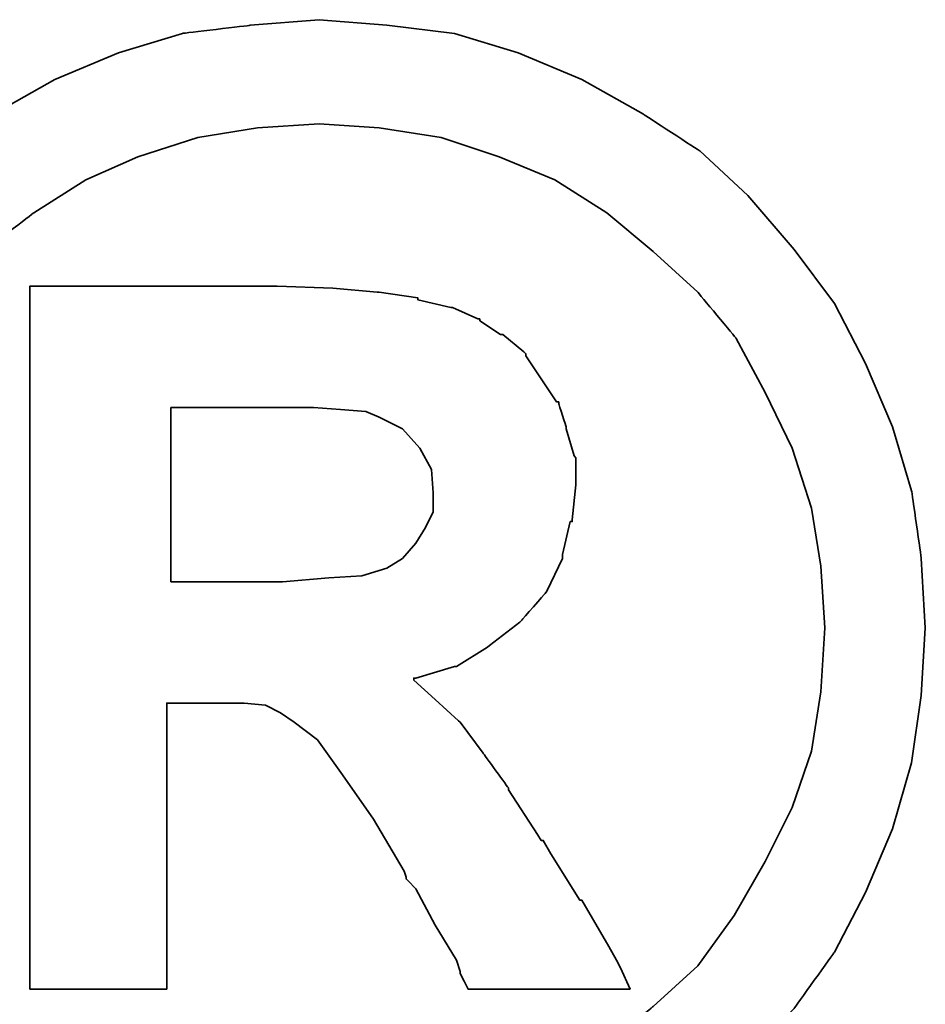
# Model space of a CAD drawing. Extents: x 564 to 800, y 41 to 158.
# Tile 19 of 45: x 718.112 to 718.691, y 111.016 to 111.646. Entities that reach past the tile are written whole.
import ezdxf

# ---------------------------------------------------------------- set-up
doc = ezdxf.new("R2010")
doc.units = 0
doc.header["$MEASUREMENT"] = 0
doc.layers.add('DIM', color=4, linetype='CONTINUOUS')
doc.layers.add('layer 1', color=7, linetype='CONTINUOUS')

# ---------------------------------------------------------------- blocks, each defined once
blk = doc.blocks.new('TBI MOTION logo(完整正式版)')
at = {"layer": 'layer 1', "color": 22, "lineweight": 35}
for points, knots in [([(-91.89366, 20.43624), (-91.89366, 20.43624), (-91.91351, 20.77862), (-91.91351, 20.77862), (-91.91351, 20.77862), (-91.91351, 20.77862), (-91.96114, 21.11206), (-91.96114, 21.11206), (-91.96114, 21.11206), (-91.96114, 21.11206), (-92.05641, 21.42764), (-92.05641, 21.42764), (-92.05641, 21.42764), (-92.05641, 21.42764), (-92.18939, 21.74124), (-92.18939, 21.74124), (-92.18939, 21.74124), (-92.18939, 21.74124), (-92.34222, 22.03697), (-92.34222, 22.03697), (-92.34222, 22.03697), (-92.34222, 22.03697), (-92.5407, 22.30294), (-92.5407, 22.30294), (-92.5407, 22.30294), (-92.5407, 22.30294), (-92.76895, 22.5689), (-92.76895, 22.5689), (-92.76895, 22.5689), (-92.76895, 22.5689), (-93.00713, 22.78921), (-93.00713, 22.78921), (-93.00713, 22.78921), (-93.00713, 22.78921), (-93.285, 22.96982), (-93.285, 22.96982), (-93.285, 22.96982), (-93.285, 22.96982), (-93.58867, 23.14051), (-93.58867, 23.14051), (-93.58867, 23.14051), (-93.58867, 23.14051), (-93.90227, 23.2735), (-93.90227, 23.2735), (-93.90227, 23.2735), (-93.90227, 23.2735), (-94.21785, 23.36877), (-94.21785, 23.36877), (-94.21785, 23.36877), (-94.21785, 23.36877), (-94.55129, 23.40846), (-94.55129, 23.40846), (-94.55129, 23.40846), (-94.55129, 23.40846), (-94.88474, 23.43625), (-94.88474, 23.43625), (-94.88474, 23.43625), (-94.88474, 23.43625), (-95.22612, 23.40846), (-95.22612, 23.40846), (-95.22612, 23.40846), (-95.22612, 23.40846), (-95.55956, 23.36877), (-95.55956, 23.36877), (-95.55956, 23.36877), (-95.55956, 23.36877), (-95.87515, 23.2735), (-95.87515, 23.2735), (-95.87515, 23.2735), (-95.87515, 23.2735), (-96.18973, 23.14051), (-96.18973, 23.14051), (-96.18973, 23.14051), (-96.18973, 23.14051), (-96.4944, 22.96982), (-96.4944, 22.96982), (-96.4944, 22.96982), (-96.4944, 22.96982), (-96.77028, 22.78921), (-96.77028, 22.78921), (-96.77028, 22.78921), (-96.77028, 22.78921), (-97.00846, 22.5689), (-97.00846, 22.5689), (-97.00846, 22.5689), (-97.00846, 22.5689), (-97.23671, 22.30294), (-97.23671, 22.30294), (-97.23671, 22.30294), (-97.23671, 22.30294), (-97.43618, 22.03697), (-97.43618, 22.03697), (-97.43618, 22.03697), (-97.43618, 22.03697), (-97.58901, 21.74124), (-97.58901, 21.74124), (-97.58901, 21.74124), (-97.58901, 21.74124), (-97.72298, 21.42764), (-97.72298, 21.42764), (-97.72298, 21.42764), (-97.72298, 21.42764), (-97.81825, 21.11206), (-97.81825, 21.11206), (-97.81825, 21.11206), (-97.81825, 21.11206), (-97.86589, 20.77862), (-97.86589, 20.77862), (-97.86589, 20.77862), (-97.86589, 20.77862), (-97.88375, 20.43624), (-97.88375, 20.43624), (-97.88375, 20.43624), (-97.88375, 20.43624), (-97.86589, 20.1028), (-97.86589, 20.1028), (-97.86589, 20.1028), (-97.86589, 20.1028), (-97.81825, 19.77035), (-97.81825, 19.77035), (-97.81825, 19.77035), (-97.81825, 19.77035), (-97.72298, 19.44583), (-97.72298, 19.44583), (-97.72298, 19.44583), (-97.72298, 19.44583), (-97.58901, 19.13224), (-97.58901, 19.13224), (-97.58901, 19.13224), (-97.58901, 19.13224), (-97.43618, 18.83749), (-97.43618, 18.83749), (-97.43618, 18.83749), (-97.43618, 18.83749), (-97.23671, 18.55963), (-97.23671, 18.55963), (-97.23671, 18.55963), (-97.23671, 18.55963), (-97.00846, 18.32145), (-97.00846, 18.32145), (-97.00846, 18.32145), (-97.00846, 18.32145), (-96.77028, 18.0932), (-96.77028, 18.0932), (-96.77028, 18.0932), (-96.77028, 18.0932), (-96.4944, 17.88381), (-96.4944, 17.88381), (-96.4944, 17.88381), (-96.4944, 17.88381), (-96.18973, 17.72205), (-96.18973, 17.72205), (-96.18973, 17.72205), (-96.18973, 17.72205), (-95.87515, 17.58906), (-95.87515, 17.58906), (-95.87515, 17.58906), (-95.87515, 17.58906), (-95.55956, 17.4938), (-95.55956, 17.4938), (-95.55956, 17.4938), (-95.55956, 17.4938), (-95.22612, 17.44616), (-95.22612, 17.44616), (-95.22612, 17.44616), (-95.22612, 17.44616), (-94.88474, 17.42631), (-94.88474, 17.42631), (-94.88474, 17.42631), (-94.88474, 17.42631), (-94.55129, 17.44616), (-94.55129, 17.44616), (-94.55129, 17.44616), (-94.55129, 17.44616), (-94.21785, 17.4938), (-94.21785, 17.4938), (-94.21785, 17.4938), (-94.21785, 17.4938), (-93.90227, 17.58906), (-93.90227, 17.58906), (-93.90227, 17.58906), (-93.90227, 17.58906), (-93.58867, 17.72205), (-93.58867, 17.72205), (-93.58867, 17.72205), (-93.58867, 17.72205), (-93.285, 17.88381), (-93.285, 17.88381), (-93.285, 17.88381), (-93.285, 17.88381), (-93.00713, 18.0932), (-93.00713, 18.0932), (-93.00713, 18.0932), (-93.00713, 18.0932), (-92.76895, 18.32145), (-92.76895, 18.32145), (-92.76895, 18.32145), (-92.76895, 18.32145), (-92.5407, 18.55963), (-92.5407, 18.55963), (-92.5407, 18.55963), (-92.5407, 18.55963), (-92.34222, 18.83749), (-92.34222, 18.83749), (-92.34222, 18.83749), (-92.34222, 18.83749), (-92.18939, 19.13224), (-92.18939, 19.13224), (-92.18939, 19.13224), (-92.18939, 19.13224), (-92.05641, 19.44583), (-92.05641, 19.44583), (-92.05641, 19.44583), (-92.05641, 19.44583), (-91.96114, 19.77035), (-91.96114, 19.77035), (-91.96114, 19.77035), (-91.96114, 19.77035), (-91.91351, 20.1028), (-91.91351, 20.1028), (-91.91351, 20.1028), (-91.91351, 20.1028), (-91.89366, 20.43624), (-91.89366, 20.43624)], [0, 0, 0, 0, 0.0178571, 0.0178571, 0.0178571, 0.0178572, 0.0357143, 0.0357143, 0.0357143, 0.0357143, 0.0535714, 0.0535714, 0.0535714, 0.0535714, 0.0714286, 0.0714286, 0.0714286, 0.0714286, 0.0892857, 0.0892857, 0.0892857, 0.0892857, 0.1071429, 0.1071429, 0.1071429, 0.1071429, 0.125, 0.125, 0.125, 0.125, 0.1428571, 0.1428571, 0.1428571, 0.1428572, 0.1607143, 0.1607143, 0.1607143, 0.1607143, 0.1785714, 0.1785714, 0.1785714, 0.1785714, 0.1964286, 0.1964286, 0.1964286, 0.1964286, 0.2142857, 0.2142857, 0.2142857, 0.2142857, 0.2321429, 0.2321429, 0.2321429, 0.2321429, 0.25, 0.25, 0.25, 0.25, 0.2678571, 0.2678571, 0.2678571, 0.2678572, 0.2857143, 0.2857143, 0.2857143, 0.2857143, 0.3035714, 0.3035714, 0.3035714, 0.3035714, 0.3214286, 0.3214286, 0.3214286, 0.3214286, 0.3392857, 0.3392857, 0.3392857, 0.3392857, 0.3571429, 0.3571429, 0.3571429, 0.3571429, 0.375, 0.375, 0.375, 0.375, 0.3928571, 0.3928571, 0.3928571, 0.3928572, 0.4107143, 0.4107143, 0.4107143, 0.4107143, 0.4285714, 0.4285714, 0.4285714, 0.4285714, 0.4464286, 0.4464286, 0.4464286, 0.4464286, 0.4642857, 0.4642857, 0.4642857, 0.4642857, 0.4821429, 0.4821429, 0.4821429, 0.4821429, 0.5, 0.5, 0.5, 0.5, 0.5178571, 0.5178571, 0.5178571, 0.5178572, 0.5357143, 0.5357143, 0.5357143, 0.5357143, 0.5535714, 0.5535714, 0.5535714, 0.5535714, 0.5714286, 0.5714286, 0.5714286, 0.5714286, 0.5892857, 0.5892857, 0.5892857, 0.5892857, 0.6071429, 0.6071429, 0.6071429, 0.6071429, 0.625, 0.625, 0.625, 0.625, 0.6428571, 0.6428571, 0.6428571, 0.6428572, 0.6607143, 0.6607143, 0.6607143, 0.6607143, 0.6785714, 0.6785714, 0.6785714, 0.6785714, 0.6964286, 0.6964286, 0.6964286, 0.6964286, 0.7142857, 0.7142857, 0.7142857, 0.7142857, 0.7321429, 0.7321429, 0.7321429, 0.7321429, 0.75, 0.75, 0.75, 0.75, 0.7678571, 0.7678571, 0.7678571, 0.7678572, 0.7857143, 0.7857143, 0.7857143, 0.7857143, 0.8035714, 0.8035714, 0.8035714, 0.8035714, 0.8214286, 0.8214286, 0.8214286, 0.8214286, 0.8392857, 0.8392857, 0.8392857, 0.8392857, 0.8571429, 0.8571429, 0.8571429, 0.8571429, 0.875, 0.875, 0.875, 0.875, 0.8928571, 0.8928571, 0.8928571, 0.8928572, 0.9107143, 0.9107143, 0.9107143, 0.9107143, 0.9285714, 0.9285714, 0.9285714, 0.9285714, 0.9464286, 0.9464286, 0.9464286, 0.9464286, 0.9642857, 0.9642857, 0.9642857, 0.9642857, 0.9821429, 0.9821429, 0.9821429, 0.9821429, 1, 1, 1, 1]), ([(-92.38986, 20.43624), (-92.38986, 20.43624), (-92.40871, 20.74091), (-92.40871, 20.74091), (-92.40871, 20.74091), (-92.40871, 20.74091), (-92.45536, 21.02672), (-92.45536, 21.02672), (-92.45536, 21.02672), (-92.45536, 21.02672), (-92.55063, 21.32245), (-92.55063, 21.32245), (-92.55063, 21.32245), (-92.55063, 21.32245), (-92.68361, 21.59833), (-92.68361, 21.59833), (-92.68361, 21.59833), (-92.68361, 21.59833), (-92.82651, 21.86429), (-92.82651, 21.86429), (-92.82651, 21.86429), (-92.82651, 21.86429), (-93.01705, 22.09255), (-93.01705, 22.09255), (-93.01705, 22.09255), (-93.01705, 22.09255), (-93.23736, 22.29301), (-93.23736, 22.29301), (-93.23736, 22.29301), (-93.23736, 22.29301), (-93.46561, 22.48355), (-93.46561, 22.48355), (-93.46561, 22.48355), (-93.46561, 22.48355), (-93.72165, 22.6463), (-93.72165, 22.6463), (-93.72165, 22.6463), (-93.72165, 22.6463), (-93.99754, 22.75944), (-93.99754, 22.75944), (-93.99754, 22.75944), (-93.99754, 22.75944), (-94.28335, 22.85471), (-94.28335, 22.85471), (-94.28335, 22.85471), (-94.28335, 22.85471), (-94.589, 22.90234), (-94.589, 22.90234), (-94.589, 22.90234), (-94.589, 22.90234), (-94.88474, 22.92219), (-94.88474, 22.92219), (-94.88474, 22.92219), (-94.88474, 22.92219), (-95.1894, 22.90234), (-95.1894, 22.90234), (-95.1894, 22.90234), (-95.1894, 22.90234), (-95.48315, 22.85471), (-95.48315, 22.85471), (-95.48315, 22.85471), (-95.48315, 22.85471), (-95.77988, 22.75944), (-95.77988, 22.75944), (-95.77988, 22.75944), (-95.77988, 22.75944), (-96.03691, 22.6463), (-96.03691, 22.6463), (-96.03691, 22.6463), (-96.03691, 22.6463), (-96.29394, 22.48355), (-96.29394, 22.48355), (-96.29394, 22.48355), (-96.29394, 22.48355), (-96.54203, 22.29301), (-96.54203, 22.29301), (-96.54203, 22.29301), (-96.54203, 22.29301), (-96.75937, 22.09255), (-96.75937, 22.09255), (-96.75937, 22.09255), (-96.75937, 22.09255), (-96.9509, 21.86429), (-96.9509, 21.86429), (-96.9509, 21.86429), (-96.9509, 21.86429), (-97.0938, 21.59833), (-97.0938, 21.59833), (-97.0938, 21.59833), (-97.0938, 21.59833), (-97.21686, 21.32245), (-97.21686, 21.32245), (-97.21686, 21.32245), (-97.21686, 21.32245), (-97.32206, 21.02672), (-97.32206, 21.02672), (-97.32206, 21.02672), (-97.32206, 21.02672), (-97.36076, 20.74091), (-97.36076, 20.74091), (-97.36076, 20.74091), (-97.36076, 20.74091), (-97.37961, 20.43624), (-97.37961, 20.43624), (-97.37961, 20.43624), (-97.37961, 20.43624), (-97.36076, 20.12165), (-97.36076, 20.12165), (-97.36076, 20.12165), (-97.36076, 20.12165), (-97.32206, 19.82791), (-97.32206, 19.82791), (-97.32206, 19.82791), (-97.32206, 19.82791), (-97.21686, 19.55102), (-97.21686, 19.55102), (-97.21686, 19.55102), (-97.21686, 19.55102), (-97.0938, 19.28407), (-97.0938, 19.28407), (-97.0938, 19.28407), (-97.0938, 19.28407), (-96.94098, 19.01811), (-96.94098, 19.01811), (-96.94098, 19.01811), (-96.94098, 19.01811), (-96.75937, 18.77001), (-96.75937, 18.77001), (-96.75937, 18.77001), (-96.75937, 18.77001), (-96.54203, 18.56955), (-96.54203, 18.56955), (-96.54203, 18.56955), (-96.54203, 18.56955), (-96.29394, 18.37901), (-96.29394, 18.37901), (-96.29394, 18.37901), (-96.29394, 18.37901), (-96.03691, 18.21725), (-96.03691, 18.21725), (-96.03691, 18.21725), (-96.03691, 18.21725), (-95.77988, 18.10412), (-95.77988, 18.10412), (-95.77988, 18.10412), (-95.77988, 18.10412), (-95.48315, 18.00786), (-95.48315, 18.00786), (-95.48315, 18.00786), (-95.48315, 18.00786), (-95.1894, 17.96022), (-95.1894, 17.96022), (-95.1894, 17.96022), (-95.1894, 17.96022), (-94.88474, 17.94137), (-94.88474, 17.94137), (-94.88474, 17.94137), (-94.88474, 17.94137), (-94.589, 17.96022), (-94.589, 17.96022), (-94.589, 17.96022), (-94.589, 17.96022), (-94.28335, 18.00786), (-94.28335, 18.00786), (-94.28335, 18.00786), (-94.28335, 18.00786), (-93.99754, 18.10412), (-93.99754, 18.10412), (-93.99754, 18.10412), (-93.99754, 18.10412), (-93.72165, 18.21725), (-93.72165, 18.21725), (-93.72165, 18.21725), (-93.72165, 18.21725), (-93.46561, 18.37901), (-93.46561, 18.37901), (-93.46561, 18.37901), (-93.46561, 18.37901), (-93.23736, 18.56955), (-93.23736, 18.56955), (-93.23736, 18.56955), (-93.23736, 18.56955), (-93.01705, 18.77001), (-93.01705, 18.77001), (-93.01705, 18.77001), (-93.01705, 18.77001), (-92.83644, 19.01811), (-92.83644, 19.01811), (-92.83644, 19.01811), (-92.83644, 19.01811), (-92.68361, 19.28407), (-92.68361, 19.28407), (-92.68361, 19.28407), (-92.68361, 19.28407), (-92.55063, 19.55102), (-92.55063, 19.55102), (-92.55063, 19.55102), (-92.55063, 19.55102), (-92.45536, 19.82791), (-92.45536, 19.82791), (-92.45536, 19.82791), (-92.45536, 19.82791), (-92.40871, 20.12165), (-92.40871, 20.12165), (-92.40871, 20.12165), (-92.40871, 20.12165), (-92.38986, 20.43624), (-92.38986, 20.43624)], [0, 0, 0, 0, 0.0192308, 0.0192308, 0.0192308, 0.0192308, 0.0384615, 0.0384615, 0.0384615, 0.0384615, 0.0576923, 0.0576923, 0.0576923, 0.0576923, 0.0769231, 0.0769231, 0.0769231, 0.0769231, 0.0961538, 0.0961538, 0.0961538, 0.0961539, 0.1153846, 0.1153846, 0.1153846, 0.1153846, 0.1346154, 0.1346154, 0.1346154, 0.1346154, 0.1538462, 0.1538462, 0.1538462, 0.1538462, 0.1730769, 0.1730769, 0.1730769, 0.1730769, 0.1923077, 0.1923077, 0.1923077, 0.1923077, 0.2115385, 0.2115385, 0.2115385, 0.2115385, 0.2307692, 0.2307692, 0.2307692, 0.2307692, 0.25, 0.25, 0.25, 0.25, 0.2692308, 0.2692308, 0.2692308, 0.2692308, 0.2884615, 0.2884615, 0.2884615, 0.2884615, 0.3076923, 0.3076923, 0.3076923, 0.3076923, 0.3269231, 0.3269231, 0.3269231, 0.3269231, 0.3461538, 0.3461538, 0.3461538, 0.3461539, 0.3653846, 0.3653846, 0.3653846, 0.3653846, 0.3846154, 0.3846154, 0.3846154, 0.3846154, 0.4038462, 0.4038462, 0.4038462, 0.4038462, 0.4230769, 0.4230769, 0.4230769, 0.4230769, 0.4423077, 0.4423077, 0.4423077, 0.4423077, 0.4615385, 0.4615385, 0.4615385, 0.4615385, 0.4807692, 0.4807692, 0.4807692, 0.4807692, 0.5, 0.5, 0.5, 0.5, 0.5192308, 0.5192308, 0.5192308, 0.5192308, 0.5384615, 0.5384615, 0.5384615, 0.5384615, 0.5576923, 0.5576923, 0.5576923, 0.5576923, 0.5769231, 0.5769231, 0.5769231, 0.5769231, 0.5961538, 0.5961538, 0.5961538, 0.5961539, 0.6153846, 0.6153846, 0.6153846, 0.6153846, 0.6346154, 0.6346154, 0.6346154, 0.6346154, 0.6538462, 0.6538462, 0.6538462, 0.6538462, 0.6730769, 0.6730769, 0.6730769, 0.6730769, 0.6923077, 0.6923077, 0.6923077, 0.6923077, 0.7115385, 0.7115385, 0.7115385, 0.7115385, 0.7307692, 0.7307692, 0.7307692, 0.7307692, 0.75, 0.75, 0.75, 0.75, 0.7692308, 0.7692308, 0.7692308, 0.7692308, 0.7884615, 0.7884615, 0.7884615, 0.7884615, 0.8076923, 0.8076923, 0.8076923, 0.8076923, 0.8269231, 0.8269231, 0.8269231, 0.8269231, 0.8461538, 0.8461538, 0.8461538, 0.8461539, 0.8653846, 0.8653846, 0.8653846, 0.8653846, 0.8846154, 0.8846154, 0.8846154, 0.8846154, 0.9038462, 0.9038462, 0.9038462, 0.9038462, 0.9230769, 0.9230769, 0.9230769, 0.9230769, 0.9423077, 0.9423077, 0.9423077, 0.9423077, 0.9615385, 0.9615385, 0.9615385, 0.9615385, 0.9807692, 0.9807692, 0.9807692, 0.9807692, 1, 1, 1, 1]), ([(-96.31279, 18.7323), (-96.31279, 18.7323), (-96.31279, 18.77001), (-96.31279, 18.77001), (-96.31279, 18.77001), (-96.31279, 18.77001), (-96.31279, 18.87422), (-96.31279, 18.87422), (-96.31279, 18.87422), (-96.31279, 18.87422), (-96.31279, 19.04689), (-96.31279, 19.04689), (-96.31279, 19.04689), (-96.31279, 19.04689), (-96.31279, 19.25529), (-96.31279, 19.25529), (-96.31279, 19.25529), (-96.31279, 19.25529), (-96.31279, 19.5024), (-96.31279, 19.5024), (-96.31279, 19.5024), (-96.31279, 19.5024), (-96.31279, 19.77035), (-96.31279, 19.77035), (-96.31279, 19.77035), (-96.31279, 19.77035), (-96.31279, 20.37868), (-96.31279, 20.37868), (-96.31279, 20.37868), (-96.31279, 20.37868), (-96.31279, 20.98801), (-96.31279, 20.98801), (-96.31279, 20.98801), (-96.31279, 20.98801), (-96.31279, 21.27482), (-96.31279, 21.27482), (-96.31279, 21.27482), (-96.31279, 21.27482), (-96.31279, 21.52291), (-96.31279, 21.52291), (-96.31279, 21.52291), (-96.31279, 21.52291), (-96.31279, 21.75017), (-96.31279, 21.75017), (-96.31279, 21.75017), (-96.31279, 21.75017), (-96.31279, 21.90399), (-96.31279, 21.90399), (-96.31279, 21.90399), (-96.31279, 21.90399), (-96.31279, 22.0072), (-96.31279, 22.0072), (-96.31279, 22.0072), (-96.31279, 22.0072), (-96.31279, 22.04689), (-96.31279, 22.04689), (-96.31279, 22.04689), (-96.31279, 22.04689), (-96.31279, 22.12232), (-96.31279, 22.12232), (-96.31279, 22.12232), (-96.31279, 22.12232), (-96.2463, 22.12232), (-96.2463, 22.12232), (-96.2463, 22.12232), (-96.2463, 22.12232), (-96.22645, 22.12232), (-96.22645, 22.12232), (-96.22645, 22.12232), (-96.22645, 22.12232), (-96.18973, 22.12232), (-96.18973, 22.12232), (-96.18973, 22.12232), (-96.18973, 22.12232), (-96.05576, 22.12232), (-96.05576, 22.12232), (-96.05576, 22.12232), (-96.05576, 22.12232), (-95.87515, 22.12232), (-95.87515, 22.12232), (-95.87515, 22.12232), (-95.87515, 22.12232), (-95.66476, 22.12232), (-95.66476, 22.12232), (-95.66476, 22.12232), (-95.66476, 22.12232), (-95.44643, 22.12232), (-95.44643, 22.12232), (-95.44643, 22.12232), (-95.44643, 22.12232), (-95.27375, 22.12232), (-95.27375, 22.12232), (-95.27375, 22.12232), (-95.27375, 22.12232), (-95.15963, 22.12232), (-95.15963, 22.12232), (-95.15963, 22.12232), (-95.15963, 22.12232), (-95.12291, 22.12232), (-95.12291, 22.12232), (-95.12291, 22.12232), (-95.12291, 22.12232), (-95.10306, 22.12232), (-95.10306, 22.12232), (-95.10306, 22.12232), (-95.10306, 22.12232), (-95.09314, 22.12232), (-95.09314, 22.12232), (-95.09314, 22.12232), (-95.09314, 22.12232), (-94.81725, 22.1124), (-94.81725, 22.1124), (-94.81725, 22.1124), (-94.81725, 22.1124), (-94.59893, 22.09255), (-94.59893, 22.09255), (-94.59893, 22.09255), (-94.59893, 22.09255), (-94.589, 22.09255), (-94.589, 22.09255), (-94.589, 22.09255), (-94.589, 22.09255), (-94.39846, 22.06476), (-94.39846, 22.06476), (-94.39846, 22.06476), (-94.39846, 22.06476), (-94.39846, 22.05483), (-94.39846, 22.05483), (-94.39846, 22.05483), (-94.39846, 22.05483), (-94.23571, 22.01713), (-94.23571, 22.01713), (-94.23571, 22.01713), (-94.23571, 22.01713), (-94.22777, 22.01713), (-94.22777, 22.01713), (-94.22777, 22.01713), (-94.22777, 22.01713), (-94.10273, 21.96056), (-94.10273, 21.96056), (-94.10273, 21.96056), (-94.10273, 21.96056), (-94.09281, 21.96056), (-94.09281, 21.96056), (-94.09281, 21.96056), (-94.09281, 21.96056), (-94.09281, 21.95162), (-94.09281, 21.95162), (-94.09281, 21.95162), (-94.09281, 21.95162), (-93.9896, 21.88415), (-93.9896, 21.88415), (-93.9896, 21.88415), (-93.9896, 21.88415), (-93.97868, 21.88415), (-93.97868, 21.88415), (-93.97868, 21.88415), (-93.97868, 21.88415), (-93.87448, 21.79781), (-93.87448, 21.79781), (-93.87448, 21.79781), (-93.87448, 21.79781), (-93.86456, 21.78888), (-93.86456, 21.78888), (-93.86456, 21.78888), (-93.86456, 21.78888), (-93.86456, 21.77895), (-93.86456, 21.77895), (-93.86456, 21.77895), (-93.86456, 21.77895), (-93.78913, 21.66483), (-93.78913, 21.66483), (-93.78913, 21.66483), (-93.78913, 21.66483), (-93.71371, 21.5507), (-93.71371, 21.5507), (-93.71371, 21.5507), (-93.71371, 21.5507), (-93.7028, 21.5507), (-93.7028, 21.5507), (-93.7028, 21.5507), (-93.7028, 21.5507), (-93.7028, 21.54078), (-93.7028, 21.54078), (-93.7028, 21.54078), (-93.7028, 21.54078), (-93.66608, 21.42764), (-93.66608, 21.42764), (-93.66608, 21.42764), (-93.66608, 21.42764), (-93.66608, 21.41772), (-93.66608, 21.41772), (-93.66608, 21.41772), (-93.66608, 21.41772), (-93.62638, 21.28474), (-93.62638, 21.28474), (-93.62638, 21.28474), (-93.62638, 21.28474), (-93.61844, 21.27482), (-93.61844, 21.27482), (-93.61844, 21.27482), (-93.61844, 21.27482), (-93.61844, 21.14977), (-93.61844, 21.14977), (-93.61844, 21.14977), (-93.61844, 21.14977), (-93.61844, 21.14183), (-93.61844, 21.14183), (-93.61844, 21.14183), (-93.61844, 21.14183), (-93.6363, 20.96915), (-93.6363, 20.96915), (-93.6363, 20.96915), (-93.6363, 20.96915), (-93.6363, 20.96122), (-93.6363, 20.96122), (-93.6363, 20.96122), (-93.6363, 20.96122), (-93.64623, 20.96122), (-93.64623, 20.96122), (-93.64623, 20.96122), (-93.64623, 20.96122), (-93.68493, 20.79847), (-93.68493, 20.79847), (-93.68493, 20.79847), (-93.68493, 20.79847), (-93.68493, 20.78854), (-93.68493, 20.78854), (-93.68493, 20.78854), (-93.68493, 20.78854), (-93.68493, 20.77862), (-93.68493, 20.77862), (-93.68493, 20.77862), (-93.68493, 20.77862), (-93.76135, 20.61785), (-93.76135, 20.61785), (-93.76135, 20.61785), (-93.76135, 20.61785), (-93.76929, 20.60693), (-93.76929, 20.60693), (-93.76929, 20.60693), (-93.76929, 20.60693), (-93.8844, 20.47495), (-93.8844, 20.47495), (-93.8844, 20.47495), (-93.8844, 20.47495), (-93.89433, 20.46502), (-93.89433, 20.46502), (-93.89433, 20.46502), (-93.89433, 20.46502), (-94.04517, 20.34991), (-94.04517, 20.34991), (-94.04517, 20.34991), (-94.04517, 20.34991), (-94.05509, 20.34197), (-94.05509, 20.34197), (-94.05509, 20.34197), (-94.05509, 20.34197), (-94.20792, 20.2467), (-94.20792, 20.2467), (-94.20792, 20.2467), (-94.20792, 20.2467), (-94.21785, 20.2467), (-94.21785, 20.2467), (-94.21785, 20.2467), (-94.21785, 20.2467), (-94.40839, 20.18913), (-94.40839, 20.18913), (-94.40839, 20.18913), (-94.40839, 20.18913), (-94.41831, 20.18913), (-94.41831, 20.18913), (-94.41831, 20.18913), (-94.41831, 20.18913), (-94.41831, 20.17921), (-94.41831, 20.17921), (-94.41831, 20.17921), (-94.41831, 20.17921), (-94.31312, 20.08394), (-94.31312, 20.08394), (-94.31312, 20.08394), (-94.31312, 20.08394), (-94.198, 19.97875), (-94.198, 19.97875), (-94.198, 19.97875), (-94.198, 19.97875), (-94.18907, 19.97081), (-94.18907, 19.97081), (-94.18907, 19.97081), (-94.18907, 19.97081), (-94.07494, 19.81798), (-94.07494, 19.81798), (-94.07494, 19.81798), (-94.07494, 19.81798), (-93.9499, 19.6453), (-93.9499, 19.6453), (-93.9499, 19.6453), (-93.9499, 19.6453), (-93.9499, 19.63736), (-93.9499, 19.63736), (-93.9499, 19.63736), (-93.9499, 19.63736), (-93.80799, 19.41705), (-93.80799, 19.41705), (-93.80799, 19.41705), (-93.80799, 19.41705), (-93.78913, 19.38828), (-93.78913, 19.38828), (-93.78913, 19.38828), (-93.78913, 19.38828), (-93.77921, 19.38828), (-93.77921, 19.38828), (-93.77921, 19.38828), (-93.77921, 19.38828), (-93.7415, 19.32178), (-93.7415, 19.32178), (-93.7415, 19.32178), (-93.7415, 19.32178), (-93.59859, 19.09353), (-93.59859, 19.09353), (-93.59859, 19.09353), (-93.59859, 19.09353), (-93.58867, 19.09353), (-93.58867, 19.09353), (-93.58867, 19.09353), (-93.58867, 19.09353), (-93.45569, 18.86528), (-93.45569, 18.86528), (-93.45569, 18.86528), (-93.45569, 18.86528), (-93.41798, 18.7978), (-93.41798, 18.7978), (-93.41798, 18.7978), (-93.41798, 18.7978), (-93.39813, 18.76009), (-93.39813, 18.76009), (-93.39813, 18.76009), (-93.39813, 18.76009), (-93.3505, 18.6549), (-93.3505, 18.6549), (-93.3505, 18.6549), (-93.3505, 18.6549), (-93.45569, 18.6549), (-93.45569, 18.6549), (-93.45569, 18.6549), (-93.45569, 18.6549), (-93.47454, 18.6549), (-93.47454, 18.6549), (-93.47454, 18.6549), (-93.47454, 18.6549), (-93.56088, 18.6549), (-93.56088, 18.6549), (-93.56088, 18.6549), (-93.56088, 18.6549), (-93.78913, 18.6549), (-93.78913, 18.6549), (-93.78913, 18.6549), (-93.78913, 18.6549), (-94.01738, 18.6549), (-94.01738, 18.6549), (-94.01738, 18.6549), (-94.01738, 18.6549), (-94.09281, 18.6549), (-94.09281, 18.6549), (-94.09281, 18.6549), (-94.09281, 18.6549), (-94.11265, 18.6549), (-94.11265, 18.6549), (-94.11265, 18.6549), (-94.11265, 18.6549), (-94.15036, 18.6549), (-94.15036, 18.6549), (-94.15036, 18.6549), (-94.15036, 18.6549), (-94.17021, 18.69459), (-94.17021, 18.69459), (-94.17021, 18.69459), (-94.17021, 18.69459), (-94.18907, 18.7323), (-94.18907, 18.7323), (-94.18907, 18.7323), (-94.18907, 18.7323), (-94.18907, 18.74223), (-94.18907, 18.74223), (-94.18907, 18.74223), (-94.18907, 18.74223), (-94.20792, 18.7978), (-94.20792, 18.7978), (-94.20792, 18.7978), (-94.20792, 18.7978), (-94.31312, 18.97048), (-94.31312, 18.97048), (-94.31312, 18.97048), (-94.31312, 18.97048), (-94.40839, 19.1501), (-94.40839, 19.1501), (-94.40839, 19.1501), (-94.40839, 19.1501), (-94.4461, 19.1888), (-94.4461, 19.1888), (-94.4461, 19.1888), (-94.4461, 19.1888), (-94.45602, 19.19873), (-94.45602, 19.19873), (-94.45602, 19.19873), (-94.45602, 19.19873), (-94.45602, 19.20766), (-94.45602, 19.20766), (-94.45602, 19.20766), (-94.45602, 19.20766), (-94.46595, 19.23644), (-94.46595, 19.23644), (-94.46595, 19.23644), (-94.46595, 19.23644), (-94.61679, 19.49347), (-94.61679, 19.49347), (-94.61679, 19.49347), (-94.61679, 19.49347), (-94.76962, 19.7118), (-94.76962, 19.7118), (-94.76962, 19.7118), (-94.76962, 19.7118), (-94.89268, 19.88447), (-94.89268, 19.88447), (-94.89268, 19.88447), (-94.89268, 19.88447), (-95.00779, 19.97081), (-95.00779, 19.97081), (-95.00779, 19.97081), (-95.00779, 19.97081), (-95.07528, 20.01845), (-95.07528, 20.01845), (-95.07528, 20.01845), (-95.07528, 20.01845), (-95.1507, 20.05616), (-95.1507, 20.05616), (-95.1507, 20.05616), (-95.1507, 20.05616), (-95.2549, 20.06608), (-95.2549, 20.06608), (-95.2549, 20.06608), (-95.2549, 20.06608), (-95.38887, 20.06608), (-95.38887, 20.06608), (-95.38887, 20.06608), (-95.38887, 20.06608), (-95.40872, 20.06608), (-95.40872, 20.06608), (-95.40872, 20.06608), (-95.40872, 20.06608), (-95.42658, 20.06608), (-95.42658, 20.06608), (-95.42658, 20.06608), (-95.42658, 20.06608), (-95.5417, 20.06608), (-95.5417, 20.06608), (-95.5417, 20.06608), (-95.5417, 20.06608), (-95.63697, 20.06608), (-95.63697, 20.06608), (-95.63697, 20.06608), (-95.63697, 20.06608), (-95.63697, 19.99761), (-95.63697, 19.99761), (-95.63697, 19.99761), (-95.63697, 19.99761), (-95.63697, 19.92318), (-95.63697, 19.92318), (-95.63697, 19.92318), (-95.63697, 19.92318), (-95.63697, 19.69294), (-95.63697, 19.69294), (-95.63697, 19.69294), (-95.63697, 19.69294), (-95.63697, 19.44583), (-95.63697, 19.44583), (-95.63697, 19.44583), (-95.63697, 19.44583), (-95.63697, 19.17888), (-95.63697, 19.17888), (-95.63697, 19.17888), (-95.63697, 19.17888), (-95.63697, 18.96055), (-95.63697, 18.96055), (-95.63697, 18.96055), (-95.63697, 18.96055), (-95.63697, 18.87422), (-95.63697, 18.87422), (-95.63697, 18.87422), (-95.63697, 18.87422), (-95.63697, 18.80773), (-95.63697, 18.80773), (-95.63697, 18.80773), (-95.63697, 18.80773), (-95.63697, 18.75017), (-95.63697, 18.75017), (-95.63697, 18.75017), (-95.63697, 18.75017), (-95.63697, 18.7323), (-95.63697, 18.7323), (-95.63697, 18.7323), (-95.63697, 18.7323), (-95.63697, 18.6549), (-95.63697, 18.6549), (-95.63697, 18.6549), (-95.63697, 18.6549), (-95.70247, 18.6549), (-95.70247, 18.6549), (-95.70247, 18.6549), (-95.70247, 18.6549), (-95.72232, 18.6549), (-95.72232, 18.6549), (-95.72232, 18.6549), (-95.72232, 18.6549), (-95.77988, 18.6549), (-95.77988, 18.6549), (-95.77988, 18.6549), (-95.77988, 18.6549), (-95.97835, 18.6549), (-95.97835, 18.6549), (-95.97835, 18.6549), (-95.97835, 18.6549), (-96.15103, 18.6549), (-96.15103, 18.6549), (-96.15103, 18.6549), (-96.15103, 18.6549), (-96.2076, 18.6549), (-96.2076, 18.6549), (-96.2076, 18.6549), (-96.2076, 18.6549), (-96.2463, 18.6549), (-96.2463, 18.6549), (-96.2463, 18.6549), (-96.2463, 18.6549), (-96.31279, 18.6549), (-96.31279, 18.6549), (-96.31279, 18.6549), (-96.31279, 18.6549), (-96.31279, 18.7323), (-96.31279, 18.7323)], [0, 0, 0, 0, 0.0074074, 0.0074074, 0.0074074, 0.0074074, 0.0148148, 0.0148148, 0.0148148, 0.0148148, 0.0222222, 0.0222222, 0.0222222, 0.0222222, 0.0296296, 0.0296296, 0.0296296, 0.0296296, 0.037037, 0.037037, 0.037037, 0.037037, 0.0444444, 0.0444444, 0.0444444, 0.0444445, 0.0518519, 0.0518519, 0.0518519, 0.0518519, 0.0592593, 0.0592593, 0.0592593, 0.0592593, 0.0666667, 0.0666667, 0.0666667, 0.0666667, 0.0740741, 0.0740741, 0.0740741, 0.0740741, 0.0814815, 0.0814815, 0.0814815, 0.0814815, 0.0888889, 0.0888889, 0.0888889, 0.0888889, 0.0962963, 0.0962963, 0.0962963, 0.0962963, 0.1037037, 0.1037037, 0.1037037, 0.1037037, 0.1111111, 0.1111111, 0.1111111, 0.1111111, 0.1185185, 0.1185185, 0.1185185, 0.1185185, 0.1259259, 0.1259259, 0.1259259, 0.1259259, 0.1333333, 0.1333333, 0.1333333, 0.1333333, 0.1407407, 0.1407407, 0.1407407, 0.1407408, 0.1481481, 0.1481481, 0.1481481, 0.1481482, 0.1555556, 0.1555556, 0.1555556, 0.1555556, 0.162963, 0.162963, 0.162963, 0.162963, 0.1703704, 0.1703704, 0.1703704, 0.1703704, 0.1777778, 0.1777778, 0.1777778, 0.1777778, 0.1851852, 0.1851852, 0.1851852, 0.1851852, 0.1925926, 0.1925926, 0.1925926, 0.1925926, 0.2, 0.2, 0.2, 0.2, 0.2074074, 0.2074074, 0.2074074, 0.2074074, 0.2148148, 0.2148148, 0.2148148, 0.2148148, 0.2222222, 0.2222222, 0.2222222, 0.2222222, 0.2296296, 0.2296296, 0.2296296, 0.2296296, 0.237037, 0.237037, 0.237037, 0.237037, 0.2444444, 0.2444444, 0.2444444, 0.2444445, 0.2518519, 0.2518519, 0.2518519, 0.2518519, 0.2592593, 0.2592593, 0.2592593, 0.2592593, 0.2666667, 0.2666667, 0.2666667, 0.2666667, 0.2740741, 0.2740741, 0.2740741, 0.2740741, 0.2814815, 0.2814815, 0.2814815, 0.2814815, 0.2888889, 0.2888889, 0.2888889, 0.2888889, 0.2962963, 0.2962963, 0.2962963, 0.2962963, 0.3037037, 0.3037037, 0.3037037, 0.3037037, 0.3111111, 0.3111111, 0.3111111, 0.3111111, 0.3185185, 0.3185185, 0.3185185, 0.3185185, 0.3259259, 0.3259259, 0.3259259, 0.3259259, 0.3333333, 0.3333333, 0.3333333, 0.3333333, 0.3407407, 0.3407407, 0.3407407, 0.3407408, 0.3481481, 0.3481481, 0.3481481, 0.3481482, 0.3555556, 0.3555556, 0.3555556, 0.3555556, 0.362963, 0.362963, 0.362963, 0.362963, 0.3703704, 0.3703704, 0.3703704, 0.3703704, 0.3777778, 0.3777778, 0.3777778, 0.3777778, 0.3851852, 0.3851852, 0.3851852, 0.3851852, 0.3925926, 0.3925926, 0.3925926, 0.3925926, 0.4, 0.4, 0.4, 0.4, 0.4074074, 0.4074074, 0.4074074, 0.4074074, 0.4148148, 0.4148148, 0.4148148, 0.4148148, 0.4222222, 0.4222222, 0.4222222, 0.4222222, 0.4296296, 0.4296296, 0.4296296, 0.4296296, 0.437037, 0.437037, 0.437037, 0.437037, 0.4444444, 0.4444444, 0.4444444, 0.4444445, 0.4518519, 0.4518519, 0.4518519, 0.4518519, 0.4592593, 0.4592593, 0.4592593, 0.4592593, 0.4666667, 0.4666667, 0.4666667, 0.4666667, 0.4740741, 0.4740741, 0.4740741, 0.4740741, 0.4814815, 0.4814815, 0.4814815, 0.4814815, 0.4888889, 0.4888889, 0.4888889, 0.4888889, 0.4962963, 0.4962963, 0.4962963, 0.4962963, 0.5037037, 0.5037037, 0.5037037, 0.5037037, 0.5111111, 0.5111111, 0.5111111, 0.5111111, 0.5185185, 0.5185185, 0.5185185, 0.5185185, 0.5259259, 0.5259259, 0.5259259, 0.5259259, 0.5333333, 0.5333333, 0.5333333, 0.5333333, 0.5407407, 0.5407407, 0.5407407, 0.5407408, 0.5481481, 0.5481481, 0.5481481, 0.5481482, 0.5555556, 0.5555556, 0.5555556, 0.5555556, 0.562963, 0.562963, 0.562963, 0.562963, 0.5703704, 0.5703704, 0.5703704, 0.5703704, 0.5777778, 0.5777778, 0.5777778, 0.5777778, 0.5851852, 0.5851852, 0.5851852, 0.5851852, 0.5925926, 0.5925926, 0.5925926, 0.5925926, 0.6, 0.6, 0.6, 0.6, 0.6074074, 0.6074074, 0.6074074, 0.6074074, 0.6148148, 0.6148148, 0.6148148, 0.6148148, 0.6222222, 0.6222222, 0.6222222, 0.6222222, 0.6296296, 0.6296296, 0.6296296, 0.6296296, 0.637037, 0.637037, 0.637037, 0.637037, 0.6444444, 0.6444444, 0.6444444, 0.6444445, 0.6518519, 0.6518519, 0.6518519, 0.6518519, 0.6592593, 0.6592593, 0.6592593, 0.6592593, 0.6666667, 0.6666667, 0.6666667, 0.6666667, 0.6740741, 0.6740741, 0.6740741, 0.6740741, 0.6814815, 0.6814815, 0.6814815, 0.6814815, 0.6888889, 0.6888889, 0.6888889, 0.6888889, 0.6962963, 0.6962963, 0.6962963, 0.6962963, 0.7037037, 0.7037037, 0.7037037, 0.7037037, 0.7111111, 0.7111111, 0.7111111, 0.7111111, 0.7185185, 0.7185185, 0.7185185, 0.7185185, 0.7259259, 0.7259259, 0.7259259, 0.7259259, 0.7333333, 0.7333333, 0.7333333, 0.7333333, 0.7407407, 0.7407407, 0.7407407, 0.7407408, 0.7481481, 0.7481481, 0.7481481, 0.7481482, 0.7555556, 0.7555556, 0.7555556, 0.7555556, 0.762963, 0.762963, 0.762963, 0.762963, 0.7703704, 0.7703704, 0.7703704, 0.7703704, 0.7777778, 0.7777778, 0.7777778, 0.7777778, 0.7851852, 0.7851852, 0.7851852, 0.7851852, 0.7925926, 0.7925926, 0.7925926, 0.7925926, 0.8, 0.8, 0.8, 0.8, 0.8074074, 0.8074074, 0.8074074, 0.8074074, 0.8148148, 0.8148148, 0.8148148, 0.8148148, 0.8222222, 0.8222222, 0.8222222, 0.8222222, 0.8296296, 0.8296296, 0.8296296, 0.8296296, 0.837037, 0.837037, 0.837037, 0.837037, 0.8444444, 0.8444444, 0.8444444, 0.8444445, 0.8518519, 0.8518519, 0.8518519, 0.8518519, 0.8592593, 0.8592593, 0.8592593, 0.8592593, 0.8666667, 0.8666667, 0.8666667, 0.8666667, 0.8740741, 0.8740741, 0.8740741, 0.8740741, 0.8814815, 0.8814815, 0.8814815, 0.8814815, 0.8888889, 0.8888889, 0.8888889, 0.8888889, 0.8962963, 0.8962963, 0.8962963, 0.8962963, 0.9037037, 0.9037037, 0.9037037, 0.9037037, 0.9111111, 0.9111111, 0.9111111, 0.9111111, 0.9185185, 0.9185185, 0.9185185, 0.9185185, 0.9259259, 0.9259259, 0.9259259, 0.9259259, 0.9333333, 0.9333333, 0.9333333, 0.9333333, 0.9407407, 0.9407407, 0.9407407, 0.9407408, 0.9481481, 0.9481481, 0.9481481, 0.9481482, 0.9555556, 0.9555556, 0.9555556, 0.9555556, 0.962963, 0.962963, 0.962963, 0.962963, 0.9703704, 0.9703704, 0.9703704, 0.9703704, 0.9777778, 0.9777778, 0.9777778, 0.9777778, 0.9851852, 0.9851852, 0.9851852, 0.9851852, 0.9925926, 0.9925926, 0.9925926, 0.9925926, 1, 1, 1, 1]), ([(-95.61712, 21.52291), (-95.61712, 21.52291), (-95.61712, 21.44551), (-95.61712, 21.44551), (-95.61712, 21.44551), (-95.61712, 21.44551), (-95.61712, 21.27482), (-95.61712, 21.27482), (-95.61712, 21.27482), (-95.61712, 21.27482), (-95.61712, 21.08328), (-95.61712, 21.08328), (-95.61712, 21.08328), (-95.61712, 21.08328), (-95.61712, 20.91358), (-95.61712, 20.91358), (-95.61712, 20.91358), (-95.61712, 20.91358), (-95.61712, 20.74091), (-95.61712, 20.74091), (-95.61712, 20.74091), (-95.61712, 20.74091), (-95.61712, 20.66449), (-95.61712, 20.66449), (-95.61712, 20.66449), (-95.61712, 20.66449), (-95.59926, 20.66449), (-95.59926, 20.66449), (-95.59926, 20.66449), (-95.59926, 20.66449), (-95.38887, 20.66449), (-95.38887, 20.66449), (-95.38887, 20.66449), (-95.38887, 20.66449), (-95.15963, 20.66449), (-95.15963, 20.66449), (-95.15963, 20.66449), (-95.15963, 20.66449), (-95.08421, 20.66449), (-95.08421, 20.66449), (-95.08421, 20.66449), (-95.08421, 20.66449), (-95.06535, 20.66449), (-95.06535, 20.66449), (-95.06535, 20.66449), (-95.06535, 20.66449), (-94.8371, 20.68335), (-94.8371, 20.68335), (-94.8371, 20.68335), (-94.8371, 20.68335), (-94.67435, 20.69327), (-94.67435, 20.69327), (-94.67435, 20.69327), (-94.67435, 20.69327), (-94.55129, 20.73098), (-94.55129, 20.73098), (-94.55129, 20.73098), (-94.55129, 20.73098), (-94.47389, 20.77862), (-94.47389, 20.77862), (-94.47389, 20.77862), (-94.47389, 20.77862), (-94.40839, 20.85503), (-94.40839, 20.85503), (-94.40839, 20.85503), (-94.40839, 20.85503), (-94.36075, 20.93145), (-94.36075, 20.93145), (-94.36075, 20.93145), (-94.36075, 20.93145), (-94.32304, 21.00885), (-94.32304, 21.00885), (-94.32304, 21.00885), (-94.32304, 21.00885), (-94.32304, 21.10214), (-94.32304, 21.10214), (-94.32304, 21.10214), (-94.32304, 21.10214), (-94.33098, 21.21726), (-94.33098, 21.21726), (-94.33098, 21.21726), (-94.33098, 21.21726), (-94.38854, 21.32245), (-94.38854, 21.32245), (-94.38854, 21.32245), (-94.38854, 21.32245), (-94.47389, 21.41772), (-94.47389, 21.41772), (-94.47389, 21.41772), (-94.47389, 21.41772), (-94.589, 21.47528), (-94.589, 21.47528), (-94.589, 21.47528), (-94.589, 21.47528), (-94.65549, 21.50306), (-94.65549, 21.50306), (-94.65549, 21.50306), (-94.65549, 21.50306), (-94.77954, 21.51299), (-94.77954, 21.51299), (-94.77954, 21.51299), (-94.77954, 21.51299), (-94.91252, 21.52291), (-94.91252, 21.52291), (-94.91252, 21.52291), (-94.91252, 21.52291), (-95.10306, 21.52291), (-95.10306, 21.52291), (-95.10306, 21.52291), (-95.10306, 21.52291), (-95.12291, 21.52291), (-95.12291, 21.52291), (-95.12291, 21.52291), (-95.12291, 21.52291), (-95.19833, 21.52291), (-95.19833, 21.52291), (-95.19833, 21.52291), (-95.19833, 21.52291), (-95.40872, 21.52291), (-95.40872, 21.52291), (-95.40872, 21.52291), (-95.40872, 21.52291), (-95.59926, 21.52291), (-95.59926, 21.52291), (-95.59926, 21.52291), (-95.59926, 21.52291), (-95.61712, 21.52291), (-95.61712, 21.52291)], [0, 0, 0, 0, 0.03125, 0.03125, 0.03125, 0.03125, 0.0625, 0.0625, 0.0625, 0.0625, 0.09375, 0.09375, 0.09375, 0.09375, 0.125, 0.125, 0.125, 0.125, 0.15625, 0.15625, 0.15625, 0.15625, 0.1875, 0.1875, 0.1875, 0.1875, 0.21875, 0.21875, 0.21875, 0.21875, 0.25, 0.25, 0.25, 0.25, 0.28125, 0.28125, 0.28125, 0.28125, 0.3125, 0.3125, 0.3125, 0.3125, 0.34375, 0.34375, 0.34375, 0.34375, 0.375, 0.375, 0.375, 0.375, 0.40625, 0.40625, 0.40625, 0.40625, 0.4375, 0.4375, 0.4375, 0.4375, 0.46875, 0.46875, 0.46875, 0.46875, 0.5, 0.5, 0.5, 0.5, 0.53125, 0.53125, 0.53125, 0.53125, 0.5625, 0.5625, 0.5625, 0.5625, 0.59375, 0.59375, 0.59375, 0.59375, 0.625, 0.625, 0.625, 0.625, 0.65625, 0.65625, 0.65625, 0.65625, 0.6875, 0.6875, 0.6875, 0.6875, 0.71875, 0.71875, 0.71875, 0.71875, 0.75, 0.75, 0.75, 0.75, 0.78125, 0.78125, 0.78125, 0.78125, 0.8125, 0.8125, 0.8125, 0.8125, 0.84375, 0.84375, 0.84375, 0.84375, 0.875, 0.875, 0.875, 0.875, 0.90625, 0.90625, 0.90625, 0.90625, 0.9375, 0.9375, 0.9375, 0.9375, 0.96875, 0.96875, 0.96875, 0.96875, 1, 1, 1, 1])]:
    blk.add_open_spline(points, degree=3, knots=knots, dxfattribs=at)

msp = doc.modelspace()

# ---------------------------------------------------------------- block references
at = {"layer": 'DIM', "xscale": 0.1295999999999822, "yscale": 0.1295999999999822, "zscale": 0.1295999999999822}
msp.add_blockref('TBI MOTION logo(完整正式版)', (730.6006, 108.60822), dxfattribs=at)

doc.saveas('drawing.dxf')
